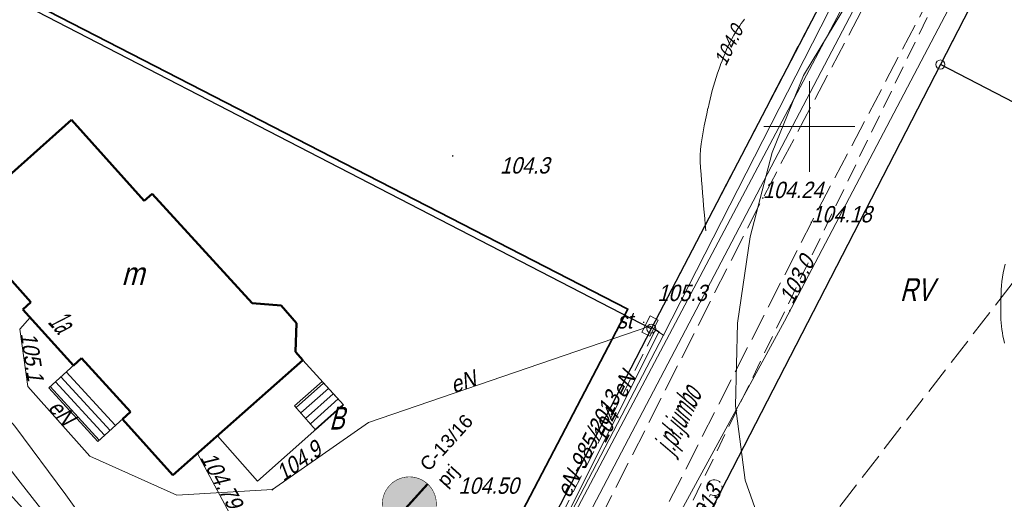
# Model space of a CAD drawing. Extents: x 6530721 to 6531385, y 5978377 to 5979143.
# Tile 48 of 146: x 6531057 to 6531111, y 5978679 to 5978706. Entities that reach past the tile are written whole.
import ezdxf
from ezdxf.enums import TextEntityAlignment as Align

# ---------------------------------------------------------------- set-up
doc = ezdxf.new("R2010")
doc.units = 0
for name, pattern in [('AB_rokocin 2014-08-13 AC2004$0$1.0_0.5', [1.5, 1, -0.5]), ('AB_rokocin 2014-08-13 AC2004$0$1.5_0.5', [2, 1.5, -0.5]), ('AB_rokocin 2014-08-13 AC2004$0$l217_500', [2, 1.5, -0.5]), ('AB_rokocin 2014-08-13 AC2004$0$l219_500', [0]), ('ACAD_ISO02W100', [15, 12, -3])]:
    doc.linetypes.add(name, pattern=pattern)
for name, color, linetype, lineweight in [('AB-chodnik obrzeża', 30, 'Continuous', 40), ('AB-krawędzie', 7, 'ACAD_ISO02W100', 50), ('AB-pobocze', 191, 'Continuous', 20), ('AB-wymiarowa', 7, 'Continuous', 30), ('AB-wyp.zieleń', 71, 'Continuous', 18), ('AB-wyp.ścieżka', 31, 'Continuous', 15), ('AB_rokocin 2014-08-13 AC2004$0$202-Punkt graniczny stabilizowany trwale', 7, 'Continuous', 18), ('AB_rokocin 2014-08-13 AC2004$0$209-Opis konturu klasyfikacyjnego', 7, 'Continuous', 18), ('AB_rokocin 2014-08-13 AC2004$0$217-Granica konturu klasyfikcyjnego', 7, 'Continuous', 18), ('AB_rokocin 2014-08-13 AC2004$0$219-Linia granicy', 7, 'Continuous', 18), ('AB_rokocin 2014-08-13 AC2004$0$312-Budynek', 7, 'Continuous', 18), ('AB_rokocin 2014-08-13 AC2004$0$312-Numer ewidencyjny budynku-Atr124', 7, 'Continuous', 18), ('AB_rokocin 2014-08-13 AC2004$0$352-schody (powierzchnia)', 7, 'Continuous', 18), ('AB_rokocin 2014-08-13 AC2004$0$432-Jezdnia', 7, 'Continuous', 18), ('AB_rokocin 2014-08-13 AC2004$0$622-Punkt rzędnej przewodu-SKPOD', 7, 'Continuous', 18), ('AB_rokocin 2014-08-13 AC2004$0$622-Punkt rzędnej przewodu-SKPOD-Atr2', 7, 'Continuous', 18), ('AB_rokocin 2014-08-13 AC2004$0$625-Punkt rzędnej przewodu-SEPOD', 7, 'Continuous', 18), ('AB_rokocin 2014-08-13 AC2004$0$625-Punkt rzędnej przewodu-SEPOD-Atr2', 7, 'Continuous', 18), ('AB_rokocin 2014-08-13 AC2004$0$811-Warstwica ciągła linia', 7, 'Continuous', 18), ('AB_rokocin 2014-08-13 AC2004$0$811-Warstwica ciągła linia-Atr2', 7, 'Continuous', 18), ('AB_rokocin 2014-08-13 AC2004$0$996-Tekst dodatkowy mały', 7, 'Continuous', 18), ('AB_rokocin 2014-08-13 AC2004$0$jezdnia (powierzchnia)', 7, 'Continuous', 18), ('AB_rokocin 2014-08-13 AC2004$0$krawężnik (linia)', 7, 'Continuous', 18), ('AB_rokocin 2014-08-13 AC2004$0$ogrodzenie trwałe (linia)', 7, 'Continuous', 18), ('AB_rokocin 2014-08-13 AC2004$0$przewód elektroenergetyczny (linia)-SEPOD', 7, 'Continuous', 18), ('AB_rokocin 2014-08-13 AC2004$0$przewód elektroenergetyczny (linia)-SEPOD-Atr1', 7, 'Continuous', 18), ('AB_rokocin 2014-08-13 AC2004$0$przewód elektroenergetyczny - projektowany (linia)-SE', 7, 'Continuous', 18), ('AB_rokocin 2014-08-13 AC2004$0$przewód elektroenergetyczny - projektowany (linia)-SE-Atr1', 7, 'Continuous', 18), ('AB_rokocin 2014-08-13 AC2004$0$przewód gazowy (linia)-SG', 7, 'Continuous', 18), ('AB_rokocin 2014-08-13 AC2004$0$przewód kanalizacyjny (linia)-SK', 7, 'Continuous', 18), ('AB_rokocin 2014-08-13 AC2004$0$przewód kanalizacyjny - projektowany (linia)-SK', 7, 'Continuous', 18), ('AB_rokocin 2014-08-13 AC2004$0$przewód telekomunikacyjny (linia)-STPOD', 7, 'Continuous', 18), ('AB_rokocin 2014-08-13 AC2004$0$przewód wodociągowy (linia)-SW', 7, 'Continuous', 18), ('AB_rokocin 2014-08-13 AC2004$0$punkt wysokościowy naturalny', 7, 'Continuous', 18), ('AB_rokocin 2014-08-13 AC2004$0$punkt wysokościowy naturalny-Atr2', 7, 'Continuous', 18), ('AB_rokocin 2014-08-13 AC2004$0$punkt wysokościowy sztuczny', 7, 'Continuous', 18), ('AB_rokocin 2014-08-13 AC2004$0$punkt wysokościowy sztuczny-Atr2', 7, 'Continuous', 18), ('AB_rokocin 2014-08-13 AC2004$0$szafa sterownicza (punkt)-SE', 7, 'Continuous', 18), ('AB_rokocin 2014-08-13 AC2004$0$szafa sterownicza (punkt)-SE-Atr17', 7, 'Continuous', 18), ('AB_rokocin 2014-08-13 AC2004$0$Wstawianie ramki sekcyjnej z opisem', 7, 'Continuous', 18)]:
    doc.layers.add(name, color=color, linetype=linetype, lineweight=lineweight)
for name, color, linetype in [('gaPionowe', 7, 'Continuous'), ('zzz.ga.oz_pion_def', 7, 'Continuous'), ('zzz.ga.oz_pion_wypelnienie', 7, 'Continuous'), ('zzz.gaVSDodTekst', 7, 'Continuous'), ('zzz.gaVSDomyslna', 7, 'Continuous'), ('zzz.gaVSNazwa', 7, 'Continuous'), ('zzz.gaVSStan', 7, 'Continuous'), ('zzz.gaVSWielkość', 7, 'Continuous')]:
    doc.layers.add(name, color=color, linetype=linetype)
doc.styles.add('AB_rokocin 2014-08-13 AC2004$0$Standard', font='txt')
doc.styles.add('GA4-ATR-TEXT', font='arial.ttf', dxfattribs={"width": 0.9})
doc.linetypes.add('AB_rokocin 2014-08-13 AC2004$0$902-500', pattern='A,3.75,0,[1,ksztalty.shx,S=0.5,R=0,X=0,Y=0],3.75', length=7.5)

# ---------------------------------------------------------------- blocks, each defined once
blk = doc.blocks.new('z.ga4.C_wyp_0')
at = {"layer": 'zzz.ga.oz_pion_wypelnienie'}
blk.add_hatch(color=0, dxfattribs=at).paths.add_polyline_path([(-400, 400, 1), (400, 400, 1)])
blk = doc.blocks.new('z.ga4.C_wyp_1')
at = {"layer": 'zzz.ga.oz_pion_def', "color": 0, "const_width": 8}
blk.add_lwpolyline([(0, 796, 1), (0, 4, 1), (0, 796, 1.174739)], format="xyb", dxfattribs=at)
blk = doc.blocks.new('z.ga4.C-13_1')
at = {"layer": 'zzz.ga.oz_pion_def'}
h = blk.add_hatch(color=0, dxfattribs=at)
h.paths.add_polyline_path([(69, 120), (80, 120, 3.319279), (150, 245), (102, 324), (113, 360), (160, 360), (160, 400), (39, 400, 0.843718), (36, 381), (93, 362), (86, 340), (-139, 340), (-124, 391, -0.334944), (-113, 400), (-80, 400), (-80, 420), (-113, 420, 0.333495), (-143, 397), (-184, 257, 25.961481), (-164, 252), (-157, 278), (-6, 148, 1.108236)])
h.paths.add_polyline_path([(69, 140, 0.191903), (51, 164), (94, 299), (133, 235, 0.219028), (80, 140)], flags=16)
h.paths.add_polyline_path([(32, 170, 0.167013), (7, 163), (-151, 299), (-145, 320), (80, 320)], flags=16)
h.paths.add_polyline_path([(100, 120), (193, 120, 1.763174), (209, 150), (161, 228, -3.23686)], flags=16)
h.paths.add_polyline_path([(100, 140, -0.211684), (144, 218), (192, 140)], flags=16)
h.paths.add_polyline_path([(-189, 238), (-215, 149, 3.732051), (-196, 144), (-170, 232, -21.954451)], flags=16)
blk = doc.blocks.new('z.ga4.C-16_1')
at = {"layer": 'zzz.ga.oz_pion_def'}
h = blk.add_hatch(color=0, dxfattribs=at)
h.paths.add_polyline_path([(-101, 518, 1), (-34, 518, 1)])
h.paths.add_polyline_path([(174, 298, 1), (231, 298, 1)], flags=17)
h.paths.add_polyline_path([(-25, 384), (68, 243), (77, 250), (118, 226), (149, 236), (122, 130), (133, 128), (103, 7), (130, 4), (169, 120), (219, 32), (233, 30), (246, 59), (233, 61), (203, 138), (219, 203), (248, 147), (271, 155), (217, 263), (169, 271), (120, 249), (86, 268), (-10, 438), (-56, 475), (-87, 477), (-158, 446), (-180, 360), (-196, 228), (-180, 227), (-155, 326), (-161, 237), (-155, 237), (-176, 0), (-137, 0), (-98, 223), (-42, 34), (-6, 34), (11, 72), (-9, 81), (-42, 287)])
blk = doc.blocks.new('C-13_16-59125753349-vs')
at = {"layer": 'zzz.gaVSDomyslna', "color": 7, "true_color": 0xffffff, "const_width": 24}
blk.add_lwpolyline([(-297, 297), (297, 297)], dxfattribs=at)
at = {"layer": 'zzz.gaVSDomyslna', "color": 180, "lineweight": 0, "xscale": 0.75, "yscale": 0.75}
blk.add_blockref('z.ga4.C_wyp_0', (0, 0), dxfattribs=at)
at = {"layer": 'zzz.gaVSDomyslna', "color": 7, "lineweight": 0, "true_color": 0xffffff}
for name, p, xscale, yscale in [('z.ga4.C_wyp_1', (0, 0), 0.75, 0.75), ('z.ga4.C-16_1', (0, 330), 0.4349999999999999, 0.4349999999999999), ('z.ga4.C-13_1', (0, 69), 0.45, 0.45)]:
    blk.add_blockref(name, p, dxfattribs=dict(at, xscale=xscale, yscale=yscale))
at = {"layer": 'zzz.gaVSDodTekst', "style": 'GA4-ATR-TEXT', "flags": 1}
blk.add_attdef('AddText', (0, 0), '', height=1, dxfattribs=at)
at = {"layer": 'zzz.gaVSDomyslna', "style": 'GA4-ATR-TEXT', "flags": 1}
for tag in ['Position', 'Height', 'Width', 'Route']:
    blk.add_attdef(tag, (0, 0), '', height=1, dxfattribs=at)
at = {"layer": 'zzz.gaVSNazwa', "style": 'GA4-ATR-TEXT'}
blk.add_attdef('Name', (400, 375), '', height=150, dxfattribs=at)
at = {"layer": 'zzz.gaVSStan', "style": 'GA4-ATR-TEXT'}
blk.add_attdef('State', (400, 120), '', height=150, dxfattribs=at)
at = {"layer": 'zzz.gaVSWielkość', "style": 'GA4-ATR-TEXT', "flags": 1}
blk.add_attdef('Size', (0, 0), '', height=1, dxfattribs=at)
blk = doc.blocks.new('AB_rokocin 2014-08-13 AC2004$0$621')
at = {"linetype": 'Continuous', "lineweight": 0}
h = blk.add_hatch(color=0, dxfattribs=at)
edge = h.paths.add_edge_path()
edge.add_arc((0, 0), 0.05, 0, 360)
blk = doc.blocks.new('AB_rokocin 2014-08-13 AC2004$0$PW01')
at = {"linetype": 'Continuous', "lineweight": 13}
h = blk.add_hatch(color=0, dxfattribs=at)
edge = h.paths.add_edge_path()
edge.add_arc((0, 0), 0.045, 0, 360)
blk = doc.blocks.new('AB_rokocin 2014-08-13 AC2004$0$US19')
at = {"color": 0, "linetype": 'Continuous', "lineweight": 13}
for p, q in [((-0.5, -0.25), (-0.5, 0.25)), ((-0.5, 0.25), (0.5, 0.25)), ((0.5, -0.25), (0.5, 0.25)), ((-0.5, -0.25), (0.5, -0.25))]:
    blk.add_line(p, q, dxfattribs=at)
blk = doc.blocks.new('AB_rokocin 2014-08-13 AC2004$0$PW02')
at = {"linetype": 'Continuous', "lineweight": 13}
h = blk.add_hatch(color=0, dxfattribs=at)
edge = h.paths.add_edge_path()
edge.add_arc((0, 0), 0.045, 0, 360)
blk = doc.blocks.new('AB_rokocin 2014-08-13 AC2004$0$202')
at = {"color": 0, "linetype": 'Continuous', "lineweight": 0}
blk.add_circle((0, 0), 0.25, dxfattribs=at)
blk = doc.blocks.new('AB_rokocin 2014-08-13 AC2004')
at = {"layer": 'AB_rokocin 2014-08-13 AC2004$0$217-Granica konturu klasyfikcyjnego', "color": 3, "linetype": 'AB_rokocin 2014-08-13 AC2004$0$l217_500', "lineweight": 18, "flags": 128}
for points in [[(6531107.21, 5978703.41), (6531121.94, 5978732.05)], [(6531107.21, 5978703.41), (6531121.94, 5978732.05)], [(6531039.8, 5978715.49), (6531091.3, 5978688.87)], [(6531039.8, 5978715.49), (6531091.3, 5978688.87)], [(6531091.3, 5978688.87), (6531101.47, 5978708.43)], [(6531091.3, 5978688.87), (6531101.47, 5978708.43)], [(6531092.58, 5978674.97), (6531107.21, 5978703.41)], [(6531092.58, 5978674.97), (6531107.21, 5978703.41)], [(6531107.21, 5978703.41), (6531116.69, 5978698.51)], [(6531096.78, 5978672.76), (6531116.69, 5978698.51)], [(6531077.66, 5978662.46), (6531091.3, 5978688.87)], [(6531077.66, 5978662.46), (6531091.3, 5978688.87)]]:
    blk.add_lwpolyline(points, dxfattribs=at)
at = {"layer": 'AB_rokocin 2014-08-13 AC2004$0$219-Linia granicy', "color": 92, "linetype": 'AB_rokocin 2014-08-13 AC2004$0$l219_500', "lineweight": 30, "flags": 128}
for points in [[(6531121.94, 5978732.05), (6531107.21, 5978703.41)], [(6531121.94, 5978732.05), (6531107.21, 5978703.41)], [(6531091.3, 5978688.87), (6531039.8, 5978715.49)], [(6531091.3, 5978688.87), (6531039.8, 5978715.49)], [(6531101.47, 5978708.43), (6531091.3, 5978688.87)], [(6531101.47, 5978708.43), (6531091.3, 5978688.87)], [(6531107.21, 5978703.41), (6531092.58, 5978674.97)], [(6531107.21, 5978703.41), (6531092.58, 5978674.97)], [(6531135.64, 5978688.68), (6531107.21, 5978703.41)], [(6531091.3, 5978688.87), (6531077.66, 5978662.46)], [(6531091.3, 5978688.87), (6531077.66, 5978662.46)]]:
    blk.add_lwpolyline(points, dxfattribs=at)
at = {"layer": 'AB_rokocin 2014-08-13 AC2004$0$312-Budynek', "color": 250, "linetype": 'Continuous', "lineweight": 50, "flags": 128}
for points in [[(6531053.18, 5978694.81), (6531059.41, 5978700.37)], [(6531059.41, 5978700.37), (6531063.4, 5978695.91)], [(6531063.4, 5978695.91), (6531063.85, 5978696.3)], [(6531063.85, 5978696.3), (6531069.35, 5978690.27)], [(6531057.18, 5978690.33), (6531053.18, 5978694.81)], [(6531056.73, 5978689.93), (6531057.18, 5978690.33)], [(6531069.35, 5978690.27), (6531070.94, 5978690.15)], [(6531059.52, 5978686.85), (6531056.73, 5978689.93)], [(6531070.94, 5978690.15), (6531071.79, 5978689.18)], [(6531071.79, 5978689.18), (6531071.74, 5978687.59)], [(6531071.74, 5978687.59), (6531072.13, 5978687.13)], [(6531059.96, 5978687.25), (6531059.52, 5978686.85)], [(6531062.65, 5978684.3), (6531059.96, 5978687.25)], [(6531072.13, 5978687.13), (6531064.99, 5978680.81)], [(6531062.21, 5978683.89), (6531062.65, 5978684.3)], [(6531064.99, 5978680.81), (6531062.21, 5978683.89)]]:
    blk.add_lwpolyline(points, dxfattribs=at)
at = {"layer": 'AB_rokocin 2014-08-13 AC2004$0$352-schody (powierzchnia)', "color": 252, "linetype": 'Continuous', "lineweight": 18}
for p, q in [((6531059.96, 5978687.25), (6531058.16, 5978685.62)), ((6531062.65, 5978684.3), (6531059.96, 5978687.25)), ((6531061.82, 5978683.55), (6531059.11, 5978686.49)), ((6531061.23, 5978683.01), (6531058.53, 5978685.94)), ((6531061.53, 5978683.27), (6531058.82, 5978686.22)), ((6531071.67, 5978684.63), (6531073.19, 5978685.97)), ((6531073.19, 5978685.97), (6531074.37, 5978684.67)), ((6531058.16, 5978685.62), (6531060.85, 5978682.66)), ((6531060.93, 5978682.74), (6531058.23, 5978685.68)), ((6531073.27, 5978685.88), (6531071.76, 5978684.53)), ((6531073.54, 5978685.58), (6531072.02, 5978684.23)), ((6531073.81, 5978685.29), (6531072.29, 5978683.93)), ((6531074.07, 5978685), (6531072.56, 5978683.63)), ((6531060.85, 5978682.66), (6531062.65, 5978684.3)), ((6531072.83, 5978683.31), (6531071.67, 5978684.63)), ((6531074.35, 5978684.69), (6531072.82, 5978683.32)), ((6531074.37, 5978684.67), (6531072.83, 5978683.31))]:
    blk.add_line(p, q, dxfattribs=at)
at = {"layer": 'AB_rokocin 2014-08-13 AC2004$0$811-Warstwica ciągła linia', "color": 32, "linetype": 'Continuous', "lineweight": 13, "flags": 128}
for points in [[(6531094.3, 5978694.25), (6531094.272, 5978694.597), (6531094.243, 5978694.944), (6531094.214, 5978695.291), (6531094.184, 5978695.638), (6531094.154, 5978695.985), (6531094.125, 5978696.332), (6531094.095, 5978696.679), (6531094.066, 5978697.026), (6531094.038, 5978697.373), (6531094.01, 5978697.72), (6531093.994, 5978698.067), (6531093.998, 5978698.396), (6531094.018, 5978698.724), (6531094.052, 5978699.052), (6531094.098, 5978699.38), (6531094.153, 5978699.708), (6531094.216, 5978700.035), (6531094.283, 5978700.363), (6531094.353, 5978700.69), (6531094.42, 5978701), (6531094.424, 5978701.017), (6531094.478, 5978701.263), (6531094.535, 5978701.506), (6531094.595, 5978701.747), (6531094.659, 5978701.987), (6531094.725, 5978702.226), (6531094.796, 5978702.463), (6531094.87, 5978702.7), (6531094.948, 5978702.936), (6531095.03, 5978703.171), (6531095.11, 5978703.39), (6531095.116, 5978703.407), (6531095.196, 5978703.616), (6531095.277, 5978703.824), (6531095.361, 5978704.03), (6531095.448, 5978704.235), (6531095.54, 5978704.437), (6531095.636, 5978704.636), (6531095.737, 5978704.833), (6531095.844, 5978705.027), (6531095.958, 5978705.218), (6531096.07, 5978705.39), (6531096.08, 5978705.405), (6531096.168, 5978705.533), (6531096.256, 5978705.66), (6531096.346, 5978705.786), (6531096.436, 5978705.912)], [(6531101.839, 5978706.386), (6531099.677, 5978702.815), (6531097.96, 5978698.565), (6531096.734, 5978693.925), (6531096.045, 5978689.181), (6531095.939, 5978684.619), (6531096.463, 5978680.526), (6531097.62, 5978677.27)], [(6531110.736, 5978688.068), (6531110.691, 5978688.261), (6531110.65, 5978688.45), (6531110.649, 5978688.456), (6531110.615, 5978688.639), (6531110.587, 5978688.823), (6531110.565, 5978689.007), (6531110.549, 5978689.191), (6531110.537, 5978689.375), (6531110.53, 5978689.559), (6531110.526, 5978689.744), (6531110.525, 5978689.928), (6531110.527, 5978690.112), (6531110.53, 5978690.29), (6531110.53, 5978690.296), (6531110.536, 5978690.532), (6531110.544, 5978690.768), (6531110.556, 5978691.004), (6531110.572, 5978691.24), (6531110.594, 5978691.476), (6531110.625, 5978691.711), (6531110.664, 5978691.946), (6531110.714, 5978692.18), (6531110.776, 5978692.413)]]:
    blk.add_lwpolyline(points, dxfattribs=at)
at = {"layer": 'AB_rokocin 2014-08-13 AC2004$0$jezdnia (powierzchnia)', "color": 252, "linetype": 'AB_rokocin 2014-08-13 AC2004$0$1.5_0.5', "lineweight": 18, "flags": 128}
for points in [[(6531085.74, 5978673), (6531097.44, 5978696.06), (6531114.11, 5978727.71), (6531132.41, 5978763.64)], [(6531135.17, 5978762.45), (6531116.73, 5978726.3), (6531100.11, 5978694.72), (6531088.02, 5978670.96)]]:
    blk.add_lwpolyline(points, dxfattribs=at)
at = {"layer": 'AB_rokocin 2014-08-13 AC2004$0$krawężnik (linia)', "color": 252, "linetype": 'Continuous', "lineweight": 18, "flags": 128}
blk.add_lwpolyline([(6531067.44, 5978682.97), (6531072.13, 5978687.13), (6531074.37, 5978684.67), (6531069.64, 5978680.48)], close=True, dxfattribs=at)
at = {"layer": 'AB_rokocin 2014-08-13 AC2004$0$ogrodzenie trwałe (linia)', "color": 252, "linetype": 'AB_rokocin 2014-08-13 AC2004$0$902-500', "lineweight": 35, "flags": 128}
blk.add_lwpolyline([(6531045.101, 5978691.925), (6531047.221, 5978691.485), (6531049.551, 5978688.915), (6531049.611, 5978686.915), (6531050.431, 5978685.935), (6531071.021, 5978663.165), (6531076.281, 5978663.625), (6531090.021, 5978689.945), (6531038.601, 5978716.395)], dxfattribs=at)
at = {"layer": 'AB_rokocin 2014-08-13 AC2004$0$przewód elektroenergetyczny (linia)-SEPOD', "color": 1, "linetype": 'Continuous', "lineweight": 18, "flags": 128}
for points in [[(6531016.57, 5978774.92), (6530999.78, 5978752.35), (6531009.61, 5978738.01), (6531012.53, 5978734.1), (6531018.44, 5978725.66), (6531033.46, 5978703.79), (6531047.58, 5978687.83), (6531071.83, 5978661.18), (6531077.69, 5978661.73), (6531081.66, 5978668.68), (6531091.97, 5978688.52), (6531101.98, 5978708.16), (6531112.22, 5978727.55), (6531122.08, 5978747.33), (6531132, 5978765.74), (6531132.11, 5978766.31), (6531132.42, 5978767.25), (6531132.14, 5978777.68), (6531136.89, 5978786.86), (6531137.71, 5978789.05)], [(6531137.71, 5978789.05), (6531137.65, 5978788.58), (6531140.19, 5978787.25), (6531147.51, 5978782.89), (6531124.17, 5978737.93), (6531098.63, 5978689.29), (6531077.41, 5978650.33), (6531069.84, 5978641.41), (6531065.42, 5978647.56), (6531065.19, 5978647.34), (6531064.97, 5978647.18)], [(6531091.97, 5978688.52), (6531101.98, 5978708.16), (6531112.22, 5978727.55)], [(6531057.13, 5978689.48), (6531056.56, 5978688.85), (6531057, 5978685.69), (6531060.42, 5978681.85), (6531065.21, 5978679.71), (6531070.46, 5978680.01), (6531075.75, 5978683.7), (6531091.23, 5978689.01)], [(6531091.23, 5978689.01), (6531091.73, 5978688.72), (6531086.5, 5978678.26), (6531092.42, 5978675.06)], [(6531091.23, 5978689.01), (6531091.97, 5978688.52)]]:
    blk.add_lwpolyline(points, dxfattribs=at)
at = {"layer": 'AB_rokocin 2014-08-13 AC2004$0$przewód elektroenergetyczny - projektowany (linia)-SE', "color": 1, "linetype": 'AB_rokocin 2014-08-13 AC2004$0$1.0_0.5', "lineweight": 18, "flags": 128}
for points in [[(6530826.972, 5978708.68), (6530827.24, 5978709.09), (6530834.58, 5978722.01), (6530844.3, 5978737.61), (6530851.06, 5978748.63), (6530857.75, 5978759.14), (6530864.58, 5978771.22), (6530872.94, 5978786.68), (6530885.26, 5978812.96), (6530898.25, 5978841.23), (6530902.68, 5978856.6), (6530904.26, 5978865.5), (6530895.64, 5978867.12), (6530896.81, 5978878.73), (6530897.37, 5978886.45), (6530914.59, 5978888.09), (6530916.6, 5978883.13), (6530918.66, 5978878.97), (6530922.67, 5978870.07), (6530922.8, 5978868.04), (6530926.81, 5978860.82), (6530928.6, 5978857.83), (6530930.08, 5978855.53), (6530931.41, 5978853.22), (6530934.81, 5978847.74), (6530938.18, 5978842.74), (6530940.61, 5978838.92), (6530943.7, 5978834.57), (6530946.08, 5978831.07), (6530948, 5978828.22), (6530952.41, 5978821.5), (6530956.94, 5978815.04), (6530960.54, 5978809.91), (6530964.29, 5978804.42), (6530967.77, 5978799.56), (6530971.05, 5978794.9), (6530973.84, 5978790.63), (6530976.58, 5978786.57), (6530980.58, 5978780.71), (6530982.7, 5978777.62), (6530985.22, 5978773.81), (6530988.34, 5978769.04), (6530989.92, 5978766.7), (6530990.46, 5978765.93), (6530990.37, 5978765.15), (6530991.83, 5978763.13), (6530996.06, 5978757.13), (6530999.57, 5978752.09), (6531000.82, 5978750.32), (6531001.94, 5978748.65), (6531002.55, 5978747.77), (6531005.3, 5978743.83), (6531008.21, 5978739.6), (6531012.63, 5978733.34), (6531017.03, 5978727.14), (6531023.63, 5978717.51), (6531029.4, 5978709.03), (6531033.24, 5978703.44), (6531036.36, 5978699.89), (6531039.9, 5978695.78), (6531042.87, 5978692.37), (6531049.22, 5978685.3), (6531061.9, 5978670.96), (6531061.63, 5978668.76), (6531063.68, 5978666.4), (6531066.09, 5978666.33), (6531071.01, 5978660.91), (6531074.47, 5978660.91), (6531079.98, 5978654.09), (6531082.92, 5978659.36), (6531086.03, 5978664.59), (6531092.01, 5978675.8), (6531094.55, 5978679.72)], [(6531091.53, 5978688.8), (6531086.2, 5978678.29), (6531092.34, 5978675.11)]]:
    blk.add_lwpolyline(points, dxfattribs=at)
blk.add_lwpolyline([(6531095.19, 5978680.22), (6531095.2, 5978680.13), (6531095.19, 5978680.04), (6531095.17, 5978679.95), (6531095.13, 5978679.87), (6531095.07, 5978679.81), (6531094.99, 5978679.75), (6531094.91, 5978679.71), (6531094.83, 5978679.69), (6531094.74, 5978679.69), (6531094.65, 5978679.71), (6531094.56, 5978679.74), (6531094.49, 5978679.79), (6531094.43, 5978679.86), (6531094.38, 5978679.93), (6531094.35, 5978680.02), (6531094.34, 5978680.11), (6531094.35, 5978680.2), (6531094.37, 5978680.29), (6531094.41, 5978680.37), (6531094.47, 5978680.43), (6531094.55, 5978680.49), (6531094.63, 5978680.53), (6531094.71, 5978680.55), (6531094.8, 5978680.55), (6531094.89, 5978680.53), (6531094.98, 5978680.5), (6531095.05, 5978680.45), (6531095.11, 5978680.38), (6531095.16, 5978680.31)], close=True, dxfattribs=at)
at = {"layer": 'AB_rokocin 2014-08-13 AC2004$0$przewód gazowy (linia)-SG', "color": 40, "linetype": 'Continuous', "lineweight": 18, "flags": 128}
blk.add_lwpolyline([(6531074.82, 5978660.4), (6531075.21, 5978660.61), (6531077.82, 5978660.65), (6531078.57, 5978661.95), (6531080.06, 5978664.55), (6531084.96, 5978673.09), (6531118.29, 5978736.7), (6531119.69, 5978739.35), (6531126.64, 5978752.64), (6531128.03, 5978755.3), (6531132.67, 5978764.15)], dxfattribs=at)
at = {"layer": 'AB_rokocin 2014-08-13 AC2004$0$przewód kanalizacyjny (linia)-SK', "color": 34, "linetype": 'Continuous', "lineweight": 18, "flags": 128}
blk.add_lwpolyline([(6531066.34, 5978682), (6531075.31, 5978665.26)], dxfattribs=at)
at = {"layer": 'AB_rokocin 2014-08-13 AC2004$0$przewód kanalizacyjny - projektowany (linia)-SK', "color": 32, "linetype": 'AB_rokocin 2014-08-13 AC2004$0$1.0_0.5', "lineweight": 18, "flags": 128}
blk.add_lwpolyline([(6531106.47, 5978705.99), (6531085.6, 5978662.89)], dxfattribs=at)
at = {"layer": 'AB_rokocin 2014-08-13 AC2004$0$przewód telekomunikacyjny (linia)-STPOD', "color": 30, "linetype": 'Continuous', "lineweight": 18, "flags": 128}
blk.add_lwpolyline([(6531001.7, 5978753.69), (6531001.1, 5978752.3), (6531006.22, 5978745.24), (6531010.89, 5978738.97), (6531016.93, 5978731.39), (6531020.97, 5978726.4), (6531022.58, 5978724.59), (6531028.16, 5978717.3), (6531035.01, 5978708.25), (6531041.44, 5978699.96), (6531046.74, 5978693.24), (6531050.94, 5978687.69), (6531056.58, 5978680.42), (6531060.67, 5978675.2), (6531065.43, 5978668.89), (6531068.98, 5978664.28)], dxfattribs=at)
at = {"layer": 'AB_rokocin 2014-08-13 AC2004$0$przewód wodociągowy (linia)-SW', "color": 5, "linetype": 'Continuous', "lineweight": 18, "flags": 128}
for points in [[(6531076.03, 5978657.73), (6531076.43, 5978658.54), (6531131.6, 5978762.92), (6531133.5, 5978766.97), (6531133.61, 5978768.47), (6531133.34, 5978768.58)], [(6530994.24, 5978760.05), (6530996.5, 5978757.15), (6531000.78, 5978751.8), (6531003.91, 5978748.96), (6531007.61, 5978745.04), (6531012.73, 5978739.64), (6531015.32, 5978737.26), (6531019.88, 5978732.34), (6531022.92, 5978728.41), (6531025.7, 5978723.98), (6531028.63, 5978719.63), (6531034.97, 5978710.84), (6531039.83, 5978704.42), (6531041.69, 5978702.12), (6531047.7, 5978694.68), (6531052.05, 5978688.38), (6531056.3, 5978683.5), (6531059.09, 5978679.72), (6531062.92, 5978674.36), (6531067, 5978669.11), (6531070.33, 5978664.78)]]:
    blk.add_lwpolyline(points, dxfattribs=at)
at = {"layer": 'AB_rokocin 2014-08-13 AC2004$0$Wstawianie ramki sekcyjnej z opisem', "color": 7, "linetype": 'Continuous', "lineweight": 13, "flags": 128}
for points in [[(6531100, 5978697.5), (6531100, 5978702.5)], [(6531097.5, 5978700), (6531102.5, 5978700)]]:
    blk.add_lwpolyline(points, dxfattribs=at)
at = {"layer": 'AB_rokocin 2014-08-13 AC2004$0$202-Punkt graniczny stabilizowany trwale', "color": 7, "linetype": 'Continuous', "lineweight": 18}
blk.add_blockref('AB_rokocin 2014-08-13 AC2004$0$202', (6531107.21, 5978703.41), dxfattribs=at)
at = {"layer": 'AB_rokocin 2014-08-13 AC2004$0$202-Punkt graniczny stabilizowany trwale', "color": 7, "linetype": 'Continuous', "lineweight": 18, "rotation": 171.887}
blk.add_blockref('AB_rokocin 2014-08-13 AC2004$0$202', (6531091.3, 5978688.87), dxfattribs=at)
at = {"layer": 'AB_rokocin 2014-08-13 AC2004$0$622-Punkt rzędnej przewodu-SKPOD', "color": 32, "linetype": 'Continuous', "lineweight": 18}
blk.add_blockref('AB_rokocin 2014-08-13 AC2004$0$621', (6531066.34, 5978682), dxfattribs=at)
at = {"layer": 'AB_rokocin 2014-08-13 AC2004$0$625-Punkt rzędnej przewodu-SEPOD', "color": 1, "linetype": 'Continuous', "lineweight": 18}
for p in [(6531098.93, 5978689.86), (6531057.13, 5978689.48), (6531091.97, 5978688.52), (6531070.46, 5978680.01)]:
    blk.add_blockref('AB_rokocin 2014-08-13 AC2004$0$621', p, dxfattribs=at)
at = {"layer": 'AB_rokocin 2014-08-13 AC2004$0$punkt wysokościowy naturalny', "color": 7, "linetype": 'Continuous', "lineweight": 13}
for p in [(6531080.38, 5978698.38), (6531090.88, 5978689.22)]:
    blk.add_blockref('AB_rokocin 2014-08-13 AC2004$0$PW01', p, dxfattribs=at)
at = {"layer": 'AB_rokocin 2014-08-13 AC2004$0$punkt wysokościowy sztuczny', "color": 7, "linetype": 'Continuous', "lineweight": 13}
for p in [(6531097.44, 5978696.06), (6531100.11, 5978694.72)]:
    blk.add_blockref('AB_rokocin 2014-08-13 AC2004$0$PW02', p, dxfattribs=at)
at = {"layer": 'AB_rokocin 2014-08-13 AC2004$0$szafa sterownicza (punkt)-SE', "color": 7, "linetype": 'Continuous', "lineweight": 18, "rotation": 242.819}
blk.add_blockref('AB_rokocin 2014-08-13 AC2004$0$US19', (6531091.23, 5978689.01), dxfattribs=at)
at = {"layer": 'AB_rokocin 2014-08-13 AC2004$0$209-Opis konturu klasyfikacyjnego', "color": 3, "linetype": 'Continuous', "lineweight": 20, "style": 'AB_rokocin 2014-08-13 AC2004$0$Standard', "oblique": 15}
for s, width, p in [('RV', 0.785, (6531104.98, 5978690.4)), ('B', 0.741, (6531073.59, 5978683.32))]:
    blk.add_text(s, height=1.25, dxfattribs=dict(at, width=width)).set_placement(p)
at = {"layer": 'AB_rokocin 2014-08-13 AC2004$0$312-Numer ewidencyjny budynku-Atr124', "color": 7, "linetype": 'ByBlock', "lineweight": 20, "style": 'AB_rokocin 2014-08-13 AC2004$0$Standard', "oblique": 15, "width": 0.896}
blk.add_text('m', height=1.25, dxfattribs=at).set_placement((6531062.78, 5978691.9), align=Align.MIDDLE_CENTER)
at = {"layer": 'AB_rokocin 2014-08-13 AC2004$0$432-Jezdnia', "color": 7, "linetype": 'Continuous', "lineweight": 20, "style": 'AB_rokocin 2014-08-13 AC2004$0$Standard', "oblique": 15, "width": 0.526}
blk.add_text('j.pł.jumbo', height=1.25, rotation=64.593, dxfattribs=at).set_placement((6531092.5, 5978681.88))
at = {"layer": 'AB_rokocin 2014-08-13 AC2004$0$622-Punkt rzędnej przewodu-SKPOD-Atr2', "color": 32, "linetype": 'ByBlock', "lineweight": 20, "style": 'AB_rokocin 2014-08-13 AC2004$0$Standard', "oblique": 15, "width": 0.9}
blk.add_text('104.79', height=0.9, rotation=298.967, dxfattribs=at).set_placement((6531066.47, 5978681.77))
at = {"layer": 'AB_rokocin 2014-08-13 AC2004$0$625-Punkt rzędnej przewodu-SEPOD-Atr2', "color": 1, "linetype": 'ByBlock', "lineweight": 20, "style": 'AB_rokocin 2014-08-13 AC2004$0$Standard', "oblique": 15, "width": 0.9}
for s, rotation, p in [('103.0', 63.095, (6531099.09, 5978690.16)), ('105.1', 278.842, (6531056.59, 5978688.61)), ('104', 63.348, (6531088.77, 5978682.51)), ('104.9', 35.786, (6531071.06, 5978680.43))]:
    blk.add_text(s, height=0.9, rotation=rotation, dxfattribs=at).set_placement(p)
blk.add_text('104.50', height=0.9, dxfattribs=at).set_placement((6531080.696, 5978679.78))
at = {"layer": 'AB_rokocin 2014-08-13 AC2004$0$811-Warstwica ciągła linia-Atr2', "color": 32, "linetype": 'ByBlock', "lineweight": 20, "style": 'AB_rokocin 2014-08-13 AC2004$0$Standard', "oblique": 15, "width": 0.907}
blk.add_text('104.0', height=0.75, rotation=64.247, dxfattribs=at).set_placement((6531095.56, 5978704.47), align=Align.MIDDLE_CENTER)
at = {"layer": 'AB_rokocin 2014-08-13 AC2004$0$996-Tekst dodatkowy mały', "color": 7, "linetype": 'Continuous', "lineweight": 20, "style": 'AB_rokocin 2014-08-13 AC2004$0$Standard', "oblique": 15, "width": 0.496}
blk.add_text('1a', height=1.25, rotation=312.172, dxfattribs=at).set_placement((6531058.07, 5978689.2))
at = {"layer": 'AB_rokocin 2014-08-13 AC2004$0$przewód elektroenergetyczny (linia)-SEPOD-Atr1', "color": 1, "linetype": 'ByBlock', "lineweight": 20, "style": 'AB_rokocin 2014-08-13 AC2004$0$Standard', "oblique": 15, "width": 0.9}
for rotation, p in [(18.933, (6531080.432, 5978685.306)), (63.435, (6531089.86, 5978684.98)), (312.401, (6531058.07, 5978684.48))]:
    blk.add_text('eN', height=0.9, rotation=rotation, dxfattribs=at).set_placement(p)
at = {"layer": 'AB_rokocin 2014-08-13 AC2004$0$przewód elektroenergetyczny - projektowany (linia)-SE-Atr1', "color": 1, "linetype": 'ByBlock', "lineweight": 20, "style": 'AB_rokocin 2014-08-13 AC2004$0$Standard', "oblique": 15, "width": 0.9}
for s, rotation, p in [('eN-985/2013', 63.109, (6531086.81, 5978679.49)), ('e-985/2013', 63.089, (6531092.72, 5978675.03))]:
    blk.add_text(s, height=0.9, rotation=rotation, dxfattribs=at).set_placement(p)
at = {"layer": 'AB_rokocin 2014-08-13 AC2004$0$punkt wysokościowy naturalny-Atr2', "color": 252, "linetype": 'ByBlock', "lineweight": 20, "style": 'AB_rokocin 2014-08-13 AC2004$0$Standard', "oblique": 15, "width": 0.9}
for s, p in [('104.3', (6531082.98, 5978697.41)), ('105.3', (6531091.64, 5978690.39))]:
    blk.add_text(s, height=0.9, dxfattribs=at).set_placement(p)
at = {"layer": 'AB_rokocin 2014-08-13 AC2004$0$punkt wysokościowy sztuczny-Atr2', "color": 252, "linetype": 'ByBlock', "lineweight": 20, "style": 'AB_rokocin 2014-08-13 AC2004$0$Standard', "oblique": 15, "width": 0.9}
for s, p in [('104.24', (6531097.44, 5978696.06)), ('104.18', (6531100.11, 5978694.72))]:
    blk.add_text(s, height=0.9, dxfattribs=at).set_placement(p)
at = {"layer": 'AB_rokocin 2014-08-13 AC2004$0$szafa sterownicza (punkt)-SE-Atr17', "color": 7, "linetype": 'ByBlock', "lineweight": 20, "style": 'AB_rokocin 2014-08-13 AC2004$0$Standard', "oblique": 15, "width": 0.9}
blk.add_text('st', height=0.9, dxfattribs=at).set_placement((6531089.41, 5978688.88))

msp = doc.modelspace()

# ---------------------------------------------------------------- hatches: boundary and pattern name
at = {"layer": 'AB-wyp.zieleń'}
msp.add_hatch(color=256, dxfattribs=at).paths.add_polyline_path([(6531052.031, 5978679.092, 0.159344), (6531049.393, 5978680.735), (6531048.455, 5978680.966, 0.236779), (6531047.144, 5978680.667), (6531046.953, 5978680.51, 0.015105), (6531066.737, 5978657.909, 0.269365), (6531072.503, 5978656.154, -0.015555)])
at = {"layer": 'AB-wyp.ścieżka'}
msp.add_hatch(color=256, dxfattribs=at).paths.add_polyline_path([(6531070.956, 5978661.449, -0.016944), (6531049.087, 5978686.588), (6531046.384, 5978684.365), (6531046.103, 5978681.544, 0.000673), (6531046.953, 5978680.51), (6531047.144, 5978680.667, -0.236779), (6531048.455, 5978680.966), (6531049.393, 5978680.735, -0.159344), (6531052.031, 5978679.092, 0.015555), (6531072.503, 5978656.154, 0.206779), (6531076.324, 5978658.992), (6531078.056, 5978661.988), (6531077.306, 5978662.422), (6531075.91, 5978662.271), (6531075.748, 5978661.991, -0.50405)])

# ---------------------------------------------------------------- next in the draw order: block references
at = {"layer": 'AB-wymiarowa'}
msp.add_blockref('AB_rokocin 2014-08-13 AC2004', (0, 0), dxfattribs=at)

# ---------------------------------------------------------------- next in the draw order: linework, layer by layer
at = {"layer": 'AB-chodnik obrzeża'}
msp.add_arc((6531430.827, 5978996.577), 491.75, 219.07807, 222.96109, dxfattribs=at)
at = {"layer": 'AB-krawędzie', "ltscale": 0.1}
for points in [[(6531065.451, 5978651.238, -0.037665), (6531017.778, 5978709.961), (6531017.11, 5978710.924)], [(6531066.741, 5978657.904, -0.015108), (6531046.953, 5978680.51, -0.015058)]]:
    msp.add_lwpolyline(points, format="xyb", dxfattribs=at)
at = {"layer": 'AB-pobocze', "ltscale": 3}
msp.add_lwpolyline([(6531064.725, 5978650.552, -0.037665), (6531016.957, 5978709.391), (6531016.302, 5978710.335)], format="xyb", dxfattribs=at)

# ---------------------------------------------------------------- next in the draw order: block references
at = {"layer": 'gaPionowe', "xscale": 0.005, "yscale": 0.005, "zscale": 0.005, "rotation": 47.92142263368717}
msp.add_blockref('C-13_16-59125753349-vs', (6531079.108, 5978678.224), dxfattribs=at).add_auto_attribs({'Name': 'C-13/16', 'State': 'prj'})

doc.saveas('drawing.dxf')
